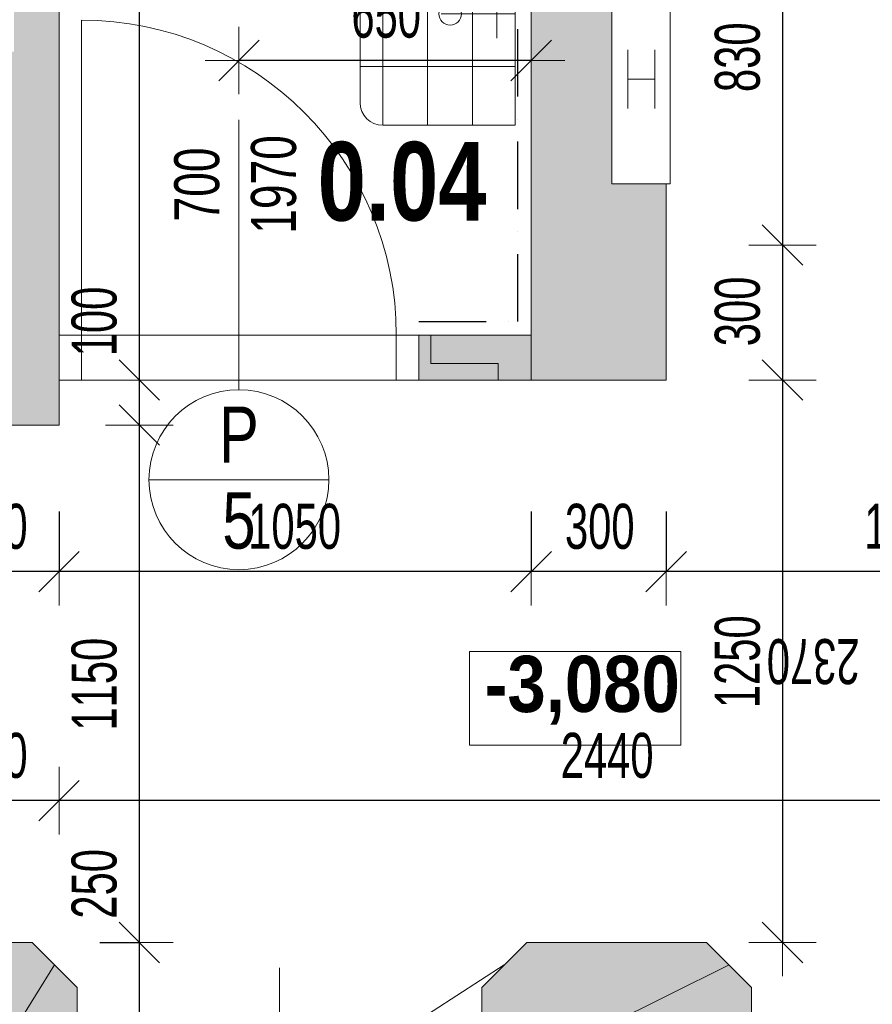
# Model space of a CAD drawing. Header units: millimetres. Extents: x -97971 to 48677, y -63570 to -5533.
# Tile 21 of 65: x -74864 to -72968, y -15074 to -12885. Entities that reach past the tile are written whole.
import ezdxf

# ---------------------------------------------------------------- set-up
doc = ezdxf.new("R2010")
doc.units = ezdxf.units.MM
doc.header["$PDMODE"] = 65
doc.linetypes.add('Carkovana 2x_1', pattern=[200, 150, -50])
doc.linetypes.add('Cerchovana_1', pattern=[250, 150, -50, 0, -50])
for name, color, linetype, lineweight in [('XR$1$1.PP - NÁVRH_1', 7, 'Continuous', 25), ('XR$2$KOTY_1', 7, 'Continuous', 25), ('XR$3$ZAŘIZOVÁKY_1', 7, 'Continuous', 25), ('XR$4$VÝPLNĚ_1', 7, 'Continuous', 25), ('XR$7$FILING ___1', 7, 'Continuous', 25)]:
    doc.layers.add(name, color=color, linetype=linetype, lineweight=lineweight)
doc.styles.add('ARIAL', font='ARIAL.TTF')
doc.styles.add('Arial Black', font='Arial Black')
doc.styles.add('ARIALNARROW', font='ARIALN.TTF')
doc.dimstyles.new('DIMSTYLE_3', dxfattribs={"dimtxt": 100, "dimasz": 150, "dimexe": 0, "dimexo": 0, "dimgap": 50, "dimtad": 2, "dimdec": 0, "dimrnd": 5, "dimzin": 12, "dimdsep": 46, "dimtxsty": 'ARIALNARROW', "dimblk1": 'ALL_ML_STRICH', "dimblk2": 'ALL_ML_STRICH', "dimsah": 1, "dimcen": 0, "dimclrd": 6, "dimclre": 6, "dimclrt": 6, "dimadec": 0, "dimazin": 0, "dimtfac": 1, "dimtdec": 0, "dimtix": 1, "dimtmove": 2, "dimatfit": 3, "dimfxl": 0, "dimtzin": 0, "dimlwd": 0, "dimlwe": 13, "dimarcsym": 0})
doc.dimstyles.new('DIMSTYLE_5', dxfattribs={"dimtxt": 100, "dimasz": 150, "dimexe": 0, "dimexo": 0, "dimgap": 50, "dimtad": 2, "dimdec": 0, "dimrnd": 5, "dimzin": 12, "dimdsep": 46, "dimtxsty": 'ARIALNARROW', "dimblk1": 'ALL_ML_STRICH', "dimblk2": 'ALL_ML_STRICH', "dimsah": 1, "dimcen": 0, "dimclrd": 6, "dimclre": 6, "dimclrt": 6, "dimadec": 0, "dimazin": 0, "dimtfac": 1, "dimtdec": 0, "dimtix": 1, "dimtmove": 2, "dimatfit": 3, "dimfxl": 0, "dimtvp": 1.2, "dimtzin": 0, "dimlwd": 0, "dimlwe": 13, "dimarcsym": 0})

# ---------------------------------------------------------------- blocks, each defined once
blk = doc.blocks.new('ALL_ML_STRICH')
at = {"color": 0, "linetype": 'ByBlock', "lineweight": -2}
for p, q in [((0, -0.5), (0, 0.5)), ((-0.3, -0.3), (0.3, 0.3)), ((-1, 0), (0.5, 0))]:
    blk.add_line(p, q, dxfattribs=at)
blk = doc.blocks.new('*D282')
at = {"layer": 'DEFPOINTS', "color": 6, "linetype": 'Continuous', "lineweight": 13}
for p in [(-72336.3, -14621.2), (-74776.3, -14936.3), (-72336.3, -14936.3)]:
    blk.add_point(p, dxfattribs=at)
at = {"layer": 'XR$2$KOTY_1', "color": 6, "linetype": 'Continuous', "lineweight": -2}
for p, q in [((-74776.3, -14621.2), (-74776.3, -14621.2)), ((-72336.3, -14621.2), (-74776.3, -14621.2)), ((-72336.3, -14621.2), (-72336.3, -14621.2))]:
    blk.add_line(p, q, dxfattribs=at)
at = {"layer": 'XR$2$KOTY_1', "color": 6, "linetype": 'Continuous', "lineweight": 13, "xscale": 150, "yscale": 150, "zscale": 150}
for p, rotation in [((-74776.3, -14621.2), 180), ((-72336.3, -14621.2), 360)]:
    blk.add_blockref('ALL_ML_STRICH', p, dxfattribs=dict(at, rotation=rotation))
at = {"layer": 'XR$2$KOTY_1', "color": 6, "linetype": 'Continuous', "lineweight": 13, "insert": (-73557.4, -14521.2), "char_height": 100, "width": 324.571, "attachment_point": 5, "style": 'ARIALNARROW'}
blk.add_mtext('\\W0.81;\\A1;{2440}', dxfattribs=at)
blk = doc.blocks.new('*D283')
at = {"layer": 'DEFPOINTS', "color": 6, "linetype": 'Continuous', "lineweight": 13}
for p in [(-74776.3, -14621.2), (-75075.9, -14936.3), (-74776.3, -14936.3)]:
    blk.add_point(p, dxfattribs=at)
at = {"layer": 'XR$2$KOTY_1', "color": 6, "linetype": 'Continuous', "lineweight": -2}
for p, q in [((-75075.9, -14621.2), (-75075.9, -14621.2)), ((-74776.3, -14621.2), (-75075.9, -14621.2)), ((-74776.3, -14621.2), (-74776.3, -14621.2))]:
    blk.add_line(p, q, dxfattribs=at)
at = {"layer": 'XR$2$KOTY_1', "color": 6, "linetype": 'Continuous', "lineweight": 13, "xscale": 150, "yscale": 150, "zscale": 150}
for p, rotation in [((-75075.9, -14621.2), 180), ((-74776.3, -14621.2), 360)]:
    blk.add_blockref('ALL_ML_STRICH', p, dxfattribs=dict(at, rotation=rotation))
at = {"layer": 'XR$2$KOTY_1', "color": 6, "linetype": 'Continuous', "lineweight": 13, "insert": (-74923.6, -14521.2), "char_height": 100, "width": 243.429, "attachment_point": 5, "style": 'ARIALNARROW'}
blk.add_mtext('\\W0.81;\\A1;{300}', dxfattribs=at)
blk = doc.blocks.new('*D293')
at = {"layer": 'DEFPOINTS', "color": 6, "linetype": 'Continuous', "lineweight": 13}
for p in [(-73426.3, -12556.3), (-73167.3, -12556.3), (-73426.3, -13386.3)]:
    blk.add_point(p, dxfattribs=at)
at = {"layer": 'XR$2$KOTY_1', "color": 6, "linetype": 'Continuous', "lineweight": -2}
for p, q in [((-73167.3, -12556.3), (-73167.3, -12556.3)), ((-73167.3, -12556.3), (-73167.3, -13386.3)), ((-73167.3, -13386.3), (-73167.3, -13386.3))]:
    blk.add_line(p, q, dxfattribs=at)
at = {"layer": 'XR$2$KOTY_1', "color": 6, "linetype": 'Continuous', "lineweight": 13, "xscale": 150, "yscale": 150, "zscale": 150}
for p, rotation in [((-73167.3, -12556.3), 90), ((-73167.3, -13386.3), 270)]:
    blk.add_blockref('ALL_ML_STRICH', p, dxfattribs=dict(at, rotation=rotation))
at = {"layer": 'XR$2$KOTY_1', "color": 6, "linetype": 'Continuous', "lineweight": 13, "insert": (-73267.3, -12968.8), "char_height": 100, "width": 243.429, "attachment_point": 5, "rotation": 90, "style": 'ARIALNARROW'}
blk.add_mtext('\\W0.81;\\A1;{830}', dxfattribs=at)
blk = doc.blocks.new('*D294')
at = {"layer": 'DEFPOINTS', "color": 6, "linetype": 'Continuous', "lineweight": 13}
for p in [(-73426.3, -13386.3), (-73167.3, -13386.3), (-73426.3, -13686.3)]:
    blk.add_point(p, dxfattribs=at)
at = {"layer": 'XR$2$KOTY_1', "color": 6, "linetype": 'Continuous', "lineweight": -2}
for p, q in [((-73167.3, -13386.3), (-73167.3, -13386.3)), ((-73167.3, -13386.3), (-73167.3, -13686.3)), ((-73167.3, -13686.3), (-73167.3, -13686.3))]:
    blk.add_line(p, q, dxfattribs=at)
at = {"layer": 'XR$2$KOTY_1', "color": 6, "linetype": 'Continuous', "lineweight": 13, "xscale": 150, "yscale": 150, "zscale": 150}
for p, rotation in [((-73167.3, -13386.3), 90), ((-73167.3, -13686.3), 270)]:
    blk.add_blockref('ALL_ML_STRICH', p, dxfattribs=dict(at, rotation=rotation))
at = {"layer": 'XR$2$KOTY_1', "color": 6, "linetype": 'Continuous', "lineweight": 13, "insert": (-73267.3, -13533.8), "char_height": 100, "width": 243.429, "attachment_point": 5, "rotation": 90, "style": 'ARIALNARROW'}
blk.add_mtext('\\W0.81;\\A1;{300}', dxfattribs=at)
blk = doc.blocks.new('*D295')
at = {"layer": 'DEFPOINTS', "color": 6, "linetype": 'Continuous', "lineweight": 13}
for p in [(-73426.3, -13686.3), (-73167.3, -13686.3), (-73282.4, -14936.3)]:
    blk.add_point(p, dxfattribs=at)
at = {"layer": 'XR$2$KOTY_1', "color": 6, "linetype": 'Continuous', "lineweight": -2}
for p, q in [((-73167.3, -13686.3), (-73167.3, -13686.3)), ((-73167.3, -13686.3), (-73167.3, -14936.3)), ((-73167.3, -14936.3), (-73167.3, -14936.3))]:
    blk.add_line(p, q, dxfattribs=at)
at = {"layer": 'XR$2$KOTY_1', "color": 6, "linetype": 'Continuous', "lineweight": 13, "xscale": 150, "yscale": 150, "zscale": 150}
for p, rotation in [((-73167.3, -13686.3), 90), ((-73167.3, -14936.3), 270)]:
    blk.add_blockref('ALL_ML_STRICH', p, dxfattribs=dict(at, rotation=rotation))
at = {"layer": 'XR$2$KOTY_1', "color": 6, "linetype": 'Continuous', "lineweight": 13, "insert": (-73267.3, -14312.4), "char_height": 100, "width": 324.571, "attachment_point": 5, "rotation": 90, "style": 'ARIALNARROW'}
blk.add_mtext('\\W0.81;\\A1;{1250}', dxfattribs=at)
blk = doc.blocks.new('*D302')
at = {"layer": 'DEFPOINTS', "color": 6, "linetype": 'Continuous', "lineweight": 13}
for p in [(-74597.8, -10986.3), (-74557, -10986.3), (-74776.3, -13686.3)]:
    blk.add_point(p, dxfattribs=at)
at = {"layer": 'XR$2$KOTY_1', "color": 6, "linetype": 'Continuous', "lineweight": -2}
for p, q in [((-74643.7, -10986.3), (-74597.8, -10986.3)), ((-74597.8, -10986.3), (-74597.8, -13686.3)), ((-74597.8, -13686.3), (-74597.8, -13686.3))]:
    blk.add_line(p, q, dxfattribs=at)
at = {"layer": 'XR$2$KOTY_1', "color": 6, "linetype": 'Continuous', "lineweight": 13, "xscale": 150, "yscale": 150, "zscale": 150}
for p, rotation in [((-74597.8, -10986.3), 90), ((-74597.8, -13686.3), 270)]:
    blk.add_blockref('ALL_ML_STRICH', p, dxfattribs=dict(at, rotation=rotation))
at = {"layer": 'XR$2$KOTY_1', "color": 6, "linetype": 'Continuous', "lineweight": 13, "insert": (-74697.8, -12337.4), "char_height": 100, "width": 324.571, "attachment_point": 5, "rotation": 90, "style": 'ARIALNARROW'}
blk.add_mtext('\\W0.81;\\A1;{2700}', dxfattribs=at)
blk = doc.blocks.new('*D303')
at = {"layer": 'DEFPOINTS', "color": 6, "linetype": 'Continuous', "lineweight": 13}
for p in [(-74776.3, -13686.3), (-74597.8, -13686.3), (-74776.3, -13786.3)]:
    blk.add_point(p, dxfattribs=at)
at = {"layer": 'XR$2$KOTY_1', "color": 6, "linetype": 'Continuous', "lineweight": -2}
for p, q in [((-74597.8, -13686.3), (-74597.8, -13686.3)), ((-74597.8, -13686.3), (-74597.8, -13786.3)), ((-74597.8, -13786.3), (-74597.8, -13786.3))]:
    blk.add_line(p, q, dxfattribs=at)
at = {"layer": 'XR$2$KOTY_1', "color": 6, "linetype": 'Continuous', "lineweight": 13, "xscale": 150, "yscale": 150, "zscale": 150}
for p, rotation in [((-74597.8, -13686.3), 90), ((-74597.8, -13786.3), 270)]:
    blk.add_blockref('ALL_ML_STRICH', p, dxfattribs=dict(at, rotation=rotation))
at = {"layer": 'XR$2$KOTY_1', "color": 6, "linetype": 'Continuous', "lineweight": 13, "insert": (-74697.8, -13556.1), "char_height": 100, "width": 243.429, "attachment_point": 5, "rotation": 90, "style": 'ARIALNARROW'}
blk.add_mtext('\\W0.81;\\A1;{100}', dxfattribs=at)
blk = doc.blocks.new('*D304')
at = {"layer": 'DEFPOINTS', "color": 6, "linetype": 'Continuous', "lineweight": 13}
for p in [(-74776.3, -13786.3), (-74597.8, -13786.3), (-74736.3, -14936.3)]:
    blk.add_point(p, dxfattribs=at)
at = {"layer": 'XR$2$KOTY_1', "color": 6, "linetype": 'Continuous', "lineweight": -2}
for p, q in [((-74597.8, -13786.3), (-74597.8, -13786.3)), ((-74597.8, -13786.3), (-74597.8, -14936.3)), ((-74685.9, -14936.3), (-74597.8, -14936.3))]:
    blk.add_line(p, q, dxfattribs=at)
at = {"layer": 'XR$2$KOTY_1', "color": 6, "linetype": 'Continuous', "lineweight": 13, "xscale": 150, "yscale": 150, "zscale": 150}
for p, rotation in [((-74597.8, -13786.3), 90), ((-74597.8, -14936.3), 270)]:
    blk.add_blockref('ALL_ML_STRICH', p, dxfattribs=dict(at, rotation=rotation))
at = {"layer": 'XR$2$KOTY_1', "color": 6, "linetype": 'Continuous', "lineweight": 13, "insert": (-74697.8, -14362.4), "char_height": 100, "width": 324.571, "attachment_point": 5, "rotation": 90, "style": 'ARIALNARROW'}
blk.add_mtext('\\W0.81;\\A1;{1150}', dxfattribs=at)
blk = doc.blocks.new('*D305')
at = {"layer": 'DEFPOINTS', "color": 6, "linetype": 'Continuous', "lineweight": 13}
for p in [(-74736.3, -14936.3), (-74597.8, -14936.3), (-74736.3, -15186.3)]:
    blk.add_point(p, dxfattribs=at)
at = {"layer": 'XR$2$KOTY_1', "color": 6, "linetype": 'Continuous', "lineweight": -2}
for p, q in [((-74685.9, -14936.3), (-74597.8, -14936.3)), ((-74597.8, -14936.3), (-74597.8, -15186.3)), ((-74597.8, -15186.3), (-74597.8, -15186.3))]:
    blk.add_line(p, q, dxfattribs=at)
at = {"layer": 'XR$2$KOTY_1', "color": 6, "linetype": 'Continuous', "lineweight": 13, "xscale": 150, "yscale": 150, "zscale": 150}
for p, rotation in [((-74597.8, -14936.3), 90), ((-74597.8, -15186.3), 270)]:
    blk.add_blockref('ALL_ML_STRICH', p, dxfattribs=dict(at, rotation=rotation))
at = {"layer": 'XR$2$KOTY_1', "color": 6, "linetype": 'Continuous', "lineweight": 13, "insert": (-74697.8, -14806.1), "char_height": 100, "width": 243.429, "attachment_point": 5, "rotation": 90, "style": 'ARIALNARROW'}
blk.add_mtext('\\W0.81;\\A1;{250}', dxfattribs=at)
blk = doc.blocks.new('*D315')
at = {"layer": 'DEFPOINTS', "color": 6, "linetype": 'Continuous', "lineweight": 13}
for p in [(-73426.3, -13686.3), (-72336.3, -13736.3), (-72336.3, -14112.1)]:
    blk.add_point(p, dxfattribs=at)
at = {"layer": 'XR$2$KOTY_1', "color": 6, "linetype": 'Continuous', "lineweight": -2}
for p, q in [((-73426.3, -13978.5), (-73426.3, -14112.1)), ((-72336.3, -14112.1), (-73426.3, -14112.1)), ((-72336.3, -14112.3), (-72336.3, -14112.1))]:
    blk.add_line(p, q, dxfattribs=at)
at = {"layer": 'XR$2$KOTY_1', "color": 6, "linetype": 'Continuous', "lineweight": 13, "xscale": 150, "yscale": 150, "zscale": 150}
for p, rotation in [((-73426.3, -14112.1), 180), ((-72336.3, -14112.1), 360)]:
    blk.add_blockref('ALL_ML_STRICH', p, dxfattribs=dict(at, rotation=rotation))
at = {"layer": 'XR$2$KOTY_1', "color": 6, "linetype": 'Continuous', "lineweight": 13, "insert": (-72882.4, -14012.1), "char_height": 100, "width": 324.571, "attachment_point": 5, "style": 'ARIALNARROW'}
blk.add_mtext('\\W0.81;\\A1;{1090}', dxfattribs=at)
at = {"layer": 'XR$2$KOTY_1', "color": 6, "linetype": 'Continuous', "lineweight": 13, "insert": (-72996, -14362.1), "char_height": 100, "width": 5, "attachment_point": 1, "rotation": 180, "line_spacing_factor": 0.60241, "style": 'ARIALNARROW'}
blk.add_mtext('\\W0.81;2370', dxfattribs=at)
blk = doc.blocks.new('*D316')
at = {"layer": 'DEFPOINTS', "color": 6, "linetype": 'Continuous', "lineweight": 13}
for p in [(-73726.3, -13686.3), (-73426.3, -13686.3), (-73426.3, -14112.1)]:
    blk.add_point(p, dxfattribs=at)
at = {"layer": 'XR$2$KOTY_1', "color": 6, "linetype": 'Continuous', "lineweight": -2}
for p, q in [((-73726.3, -13978.5), (-73726.3, -14112.1)), ((-73426.3, -13978.5), (-73426.3, -14112.1)), ((-73426.3, -14112.1), (-73726.3, -14112.1))]:
    blk.add_line(p, q, dxfattribs=at)
at = {"layer": 'XR$2$KOTY_1', "color": 6, "linetype": 'Continuous', "lineweight": 13, "xscale": 150, "yscale": 150, "zscale": 150}
for p, rotation in [((-73726.3, -14112.1), 180), ((-73426.3, -14112.1), 360)]:
    blk.add_blockref('ALL_ML_STRICH', p, dxfattribs=dict(at, rotation=rotation))
at = {"layer": 'XR$2$KOTY_1', "color": 6, "linetype": 'Continuous', "lineweight": 13, "insert": (-73573.8, -14012.1), "char_height": 100, "width": 243.429, "attachment_point": 5, "style": 'ARIALNARROW'}
blk.add_mtext('\\W0.81;\\A1;{300}', dxfattribs=at)
blk = doc.blocks.new('*D317')
at = {"layer": 'DEFPOINTS', "color": 6, "linetype": 'Continuous', "lineweight": 13}
for p in [(-73726.3, -13686.3), (-74776.3, -13786.3), (-73726.3, -14112.1)]:
    blk.add_point(p, dxfattribs=at)
at = {"layer": 'XR$2$KOTY_1', "color": 6, "linetype": 'Continuous', "lineweight": -2}
for p, q in [((-74776.3, -13978.5), (-74776.3, -14112.1)), ((-73726.3, -13978.5), (-73726.3, -14112.1)), ((-73726.3, -14112.1), (-74776.3, -14112.1))]:
    blk.add_line(p, q, dxfattribs=at)
at = {"layer": 'XR$2$KOTY_1', "color": 6, "linetype": 'Continuous', "lineweight": 13, "xscale": 150, "yscale": 150, "zscale": 150}
for p, rotation in [((-74776.3, -14112.1), 180), ((-73726.3, -14112.1), 360)]:
    blk.add_blockref('ALL_ML_STRICH', p, dxfattribs=dict(at, rotation=rotation))
at = {"layer": 'XR$2$KOTY_1', "color": 6, "linetype": 'Continuous', "lineweight": 13, "insert": (-74252.4, -14012.1), "char_height": 100, "width": 324.571, "attachment_point": 5, "style": 'ARIALNARROW'}
blk.add_mtext('\\W0.81;\\A1;{1050}', dxfattribs=at)
blk = doc.blocks.new('*D318')
at = {"layer": 'DEFPOINTS', "color": 6, "linetype": 'Continuous', "lineweight": 13}
for p in [(-75075.9, -13786.3), (-74776.3, -13786.3), (-74776.3, -14112.1)]:
    blk.add_point(p, dxfattribs=at)
at = {"layer": 'XR$2$KOTY_1', "color": 6, "linetype": 'Continuous', "lineweight": -2}
for p, q in [((-75075.9, -13978.5), (-75075.9, -14112.1)), ((-74776.3, -13978.5), (-74776.3, -14112.1)), ((-74776.3, -14112.1), (-75075.9, -14112.1))]:
    blk.add_line(p, q, dxfattribs=at)
at = {"layer": 'XR$2$KOTY_1', "color": 6, "linetype": 'Continuous', "lineweight": 13, "xscale": 150, "yscale": 150, "zscale": 150}
for p, rotation in [((-75075.9, -14112.1), 180), ((-74776.3, -14112.1), 360)]:
    blk.add_blockref('ALL_ML_STRICH', p, dxfattribs=dict(at, rotation=rotation))
at = {"layer": 'XR$2$KOTY_1', "color": 6, "linetype": 'Continuous', "lineweight": 13, "insert": (-74923.6, -14012.1), "char_height": 100, "width": 243.429, "attachment_point": 5, "style": 'ARIALNARROW'}
blk.add_mtext('\\W0.81;\\A1;{300}', dxfattribs=at)
blk = doc.blocks.new('*D339')
at = {"layer": 'DEFPOINTS', "color": 6, "linetype": 'Continuous', "lineweight": 13}
for p in [(-73726.3, -12975.9), (-74376.3, -13107.8), (-73726.3, -13586.3)]:
    blk.add_point(p, dxfattribs=at)
at = {"layer": 'XR$2$KOTY_1', "color": 6, "linetype": 'Continuous', "lineweight": -2}
for p, q in [((-74376.3, -12975.9), (-74376.3, -12975.9)), ((-73726.3, -12975.9), (-74376.3, -12975.9)), ((-73726.3, -12975.9), (-73726.3, -12975.9))]:
    blk.add_line(p, q, dxfattribs=at)
at = {"layer": 'XR$2$KOTY_1', "color": 6, "linetype": 'Continuous', "lineweight": 13, "xscale": 150, "yscale": 150, "zscale": 150}
for p, rotation in [((-74376.3, -12975.9), 180), ((-73726.3, -12975.9), 360)]:
    blk.add_blockref('ALL_ML_STRICH', p, dxfattribs=dict(at, rotation=rotation))
at = {"layer": 'XR$2$KOTY_1', "color": 6, "linetype": 'Continuous', "lineweight": 13, "insert": (-74048.8, -12875.9), "char_height": 100, "width": 243.429, "attachment_point": 5, "style": 'ARIALNARROW'}
blk.add_mtext('\\W0.81;\\A1;{650}', dxfattribs=at)
blk = doc.blocks.new('KOMPLEXNÍ OBJEKT_45')
at = {"layer": 'XR$3$ZAŘIZOVÁKY_1', "color": 251, "linetype": 'Continuous', "lineweight": 13}
for p, q in [((-73761.6, -12625), (-74056.6, -12625)), ((-74056.6, -12625), (-74056.6, -13120)), ((-73781.6, -12625), (-74056.6, -12625)), ((-73956.6, -12625), (-73956.6, -13120)), ((-73856.6, -12625), (-73856.6, -13120)), ((-73761.6, -13120), (-73761.6, -12625)), ((-74106.6, -12675), (-74106.6, -13070)), ((-74106.6, -12755.4), (-73761.6, -12755.4)), ((-73802.5, -12818.8), (-73802.5, -12872.5)), ((-73781.6, -12872.5), (-73926.6, -12872.5)), ((-73761.6, -12872.5), (-73906.6, -12872.5)), ((-73802.5, -12926.3), (-73802.5, -12872.5)), ((-74106.6, -12989.7), (-73761.6, -12989.7)), ((-74056.6, -13120), (-73761.6, -13120)), ((-74056.6, -13120), (-73781.6, -13120))]:
    blk.add_line(p, q, dxfattribs=at)
blk.add_circle((-73906.6, -12872.5), 25, dxfattribs=at)
for centre, start, end in [((-74056.6, -12675), 90, 180), ((-74056.6, -13070), 180, 270)]:
    blk.add_arc(centre, 50, start, end, dxfattribs=at)

msp = doc.modelspace()

# ---------------------------------------------------------------- hatches: boundary and pattern name
at = {"layer": 'XR$7$FILING ___1', "linetype": 'Carkovana 2x_1', "lineweight": 50}
for points in [[(-75076.3, -13786.3), (-74776.3, -13786.3), (-74776.3, -9886.3), (-71886.3, -9886.3), (-71886.3, -9436.3), (-76965.7, -9436.3), (-76965.7, -9886.3), (-75076.3, -9886.3), (-75076.3, -10036.5), (-75026.3, -10036.5), (-75026.3, -10536.5), (-75076.3, -10536.5), (-75076.3, -12056.3), (-74876.3, -12056.3), (-74876.3, -12956.3), (-74946.3, -12956.3), (-74946.3, -13436.3), (-75076.3, -13436.3)], [(-79091.3, -21496.3), (-79091.3, -15536.3), (-74736.3, -15536.3), (-74736.3, -15036.3), (-74836.3, -14936.3), (-75246.3, -14936.3), (-75246.3, -15386.3), (-76146.3, -15386.3), (-76146.3, -14936.3), (-81466.3, -14936.3), (-81466.3, -11956.3), (-81166.3, -11956.3), (-81166.3, -11506.3), (-82283.2, -11506.3), (-82283.2, -11956.3), (-81916.3, -11956.3), (-81916.3, -14936.3), (-82204.3, -14936.3), (-82204.3, -15536.3), (-79691.3, -15536.3), (-79691.3, -21496.3), (-79939.5, -21496.3), (-79939.5, -21946.3), (-78491.3, -21946.3), (-78491.3, -21496.3)]]:
    msp.add_hatch(color=254, dxfattribs=at).paths.add_polyline_path(points)
at = {"layer": 'XR$7$FILING ___1', "linetype": 'Continuous', "lineweight": 50}
for points in [[(-73726.3, -13686.3), (-73426.3, -13686.3), (-73426.3, -13250.3), (-73547, -13250.3), (-73547, -12800.3), (-73426.3, -12800.3), (-73426.3, -10886.3), (-73726.3, -10886.3)], [(-73236.3, -15536.3), (-73236.3, -15036.3), (-73336.3, -14936.3), (-73736.3, -14936.3), (-73836.3, -15036.3), (-73836.3, -15536.3)]]:
    msp.add_hatch(color=254, dxfattribs=at).paths.add_polyline_path(points)
at = {"layer": 'XR$7$FILING ___1', "linetype": 'Continuous', "lineweight": 13}
msp.add_hatch(color=11, dxfattribs=at).paths.add_polyline_path([(-73726.3, -13686.3), (-73726.3, -13586.3), (-73976.3, -13586.3), (-73976.3, -13686.3)], flags=0)
h = msp.add_hatch(dxfattribs=at)
h.set_pattern_fill('VZOR', scale=150, style=0, pattern_type=2)
h.set_pattern_definition([(0, (300, 300), (150, 150), [150, -150]), (90, (300, 300), (-150, 150), [150, -150])])
h.paths.add_polyline_path([(-73726.3, -13686.3), (-73726.3, -13586.3), (-73976.3, -13586.3), (-73976.3, -13686.3)], flags=0)

# ---------------------------------------------------------------- linework, layer by layer
at = {"layer": 'XR$1$1.PP - NÁVRH_1', "color": 14, "linetype": 'Continuous', "lineweight": 13}
for p, q in [((-74776.3, -9886.3), (-74776.3, -13786.3)), ((-73726.3, -13586.3), (-73726.3, -10886.3)), ((-73547, -13250.3), (-73547, -12800.3)), ((-73426.3, -13250.3), (-73547, -13250.3)), ((-73426.3, -13686.3), (-73426.3, -13250.3)), ((-73976.3, -13686.3), (-73976.3, -13586.3)), ((-73976.3, -13586.3), (-73726.3, -13586.3)), ((-73726.3, -13586.3), (-73726.3, -13686.3)), ((-73726.3, -13686.3), (-73976.3, -13686.3)), ((-73426.3, -13686.3), (-73726.3, -13686.3)), ((-74776.3, -13786.3), (-75076.3, -13786.3)), ((-74836.3, -14936.3), (-75246.3, -14936.3)), ((-74736.3, -15036.3), (-74836.3, -14936.3)), ((-73836.3, -15036.3), (-73736.3, -14936.3)), ((-73736.3, -14936.3), (-73336.3, -14936.3)), ((-73236.3, -15036.3), (-73336.3, -14936.3)), ((-74736.3, -15036.3), (-74736.3, -15536.3)), ((-73836.3, -15036.3), (-73836.3, -15536.3)), ((-73236.3, -15036.3), (-73236.3, -15536.3))]:
    msp.add_line(p, q, dxfattribs=at)
at = {"layer": 'XR$1$1.PP - NÁVRH_1', "color": 6, "linetype": 'Continuous', "lineweight": 13}
msp.add_lwpolyline([(-73863.5, -14498.1), (-73393.5, -14498.1), (-73393.5, -14289.7), (-73863.5, -14289.7), (-73863.5, -14498.1)], dxfattribs=at)
at = {"layer": 'XR$2$KOTY_1', "color": 3, "linetype": 'Continuous', "lineweight": 13}
msp.add_line((-74176.3, -13907.8), (-74576.3, -13907.8), dxfattribs=at)
at = {"layer": 'XR$2$KOTY_1', "color": 7, "linetype": 'Continuous', "lineweight": 13}
for p, q in [((-73286.3, -14986.3), (-75459.7, -16063.4)), ((-75459.7, -16063.4), (-73786.3, -14986.3)), ((-75459.7, -16063.4), (-74786.3, -14986.3))]:
    msp.add_line(p, q, dxfattribs=at)
at = {"layer": 'XR$2$KOTY_1', "color": 3, "linetype": 'Continuous', "lineweight": 13}
msp.add_circle((-74376.3, -13907.8), 200, dxfattribs=at)
at = {"layer": 'XR$3$ZAŘIZOVÁKY_1', "color": 7, "linetype": 'Continuous', "lineweight": 13}
for p, q in [((-73547, -13250.3), (-73547, -12800.3)), ((-73417, -13250.3), (-73417, -12800.3)), ((-73511.2, -13082.7), (-73511.2, -12952.7)), ((-73451.2, -13082.7), (-73451.2, -12952.7)), ((-73451.2, -13017.7), (-73511.2, -13017.7)), ((-73537, -13250.3), (-73547, -13250.3)), ((-73537, -13250.3), (-73417, -13250.3))]:
    msp.add_line(p, q, dxfattribs=at)
at = {"layer": 'XR$4$VÝPLNĚ_1', "color": 132, "linetype": 'Continuous', "lineweight": 13}
for p, q in [((-74726.3, -13586.3), (-74726.3, -12886.3)), ((-74376.3, -13107.8), (-74376.3, -13707.8)), ((-73976.3, -13586.3), (-74776.3, -13586.3)), ((-74726.3, -13686.3), (-74726.3, -13586.3)), ((-74026.3, -13686.3), (-74026.3, -13586.3)), ((-73976.3, -13686.3), (-74776.3, -13686.3)), ((-74286.3, -14993), (-74286.3, -16010.1))]:
    msp.add_line(p, q, dxfattribs=at)
msp.add_arc((-74726.3, -13586.3), 700, 0, 90, dxfattribs=at)
at = {"layer": 'XR$7$FILING ___1', "color": 7, "linetype": 'Cerchovana_1', "lineweight": 25}
for p, q in [((-73756.3, -13556.3), (-73756.3, -12625)), ((-73976.3, -13556.3), (-73756.3, -13556.3))]:
    msp.add_line(p, q, dxfattribs=at)

# ---------------------------------------------------------------- block references
at = {"layer": 'XR$3$ZAŘIZOVÁKY_1', "color": 251, "linetype": 'Continuous', "lineweight": 13}
msp.add_blockref('KOMPLEXNÍ OBJEKT_45', (0, 0), dxfattribs=at)

# ---------------------------------------------------------------- texts
at = {"layer": 'XR$1$1.PP - NÁVRH_1', "color": 7, "linetype": 'Continuous', "lineweight": 35, "insert": (-74201.2, -13334.4), "char_height": 175, "width": 456.843, "attachment_point": 7, "style": 'Arial Black'}
msp.add_mtext('\\W0.69;0.04', dxfattribs=at)
at = {"layer": 'XR$1$1.PP - NÁVRH_1', "color": 6, "linetype": 'Continuous', "lineweight": 13, "insert": (-73830.2, -14452.2), "char_height": 125, "width": 503.594, "attachment_point": 7, "style": 'ARIALNARROW'}
msp.add_mtext('\\W1.07;\\fArial Narrow|i0|b1|c0|p0;-3,080', dxfattribs=at)
at = {"layer": 'XR$2$KOTY_1', "color": 7, "linetype": 'Continuous', "lineweight": 13, "insert": (-74520.1, -13251.6), "char_height": 100, "width": 272.279, "attachment_point": 2, "rotation": 90, "line_spacing_factor": 1.024096, "style": 'ARIALNARROW'}
msp.add_mtext('\\W0.86;700\\P1970', dxfattribs=at)
at = {"layer": 'XR$2$KOTY_1', "color": 3, "linetype": 'Continuous', "lineweight": 25, "char_height": 125, "attachment_point": 5, "style": 'ARIAL'}
for s, insert, width in [('\\W0.76;P', (-74376.3, -13807.8), 137.177), ('\\W0.76;5', (-74376.3, -13999.4), 122.931)]:
    msp.add_mtext(s, dxfattribs=dict(at, insert=insert, width=width))

# ---------------------------------------------------------------- dimensions: what is measured, and where the dimension line sits
at = {"layer": 'XR$2$KOTY_1', "color": 6, "linetype": 'Continuous', "lineweight": 13}
for base, p1, p2, angle, dimstyle, picture, middle in [((-74597.8, -13686.3), (-74643.7, -10986.3), (-74597.8, -13686.3), 270, 'DIMSTYLE_3', '*D302', (-74697.8, -12337.4)), ((-73167.3, -13386.3), (-73167.3, -12556.3), (-73167.3, -13386.3), 270, 'DIMSTYLE_3', '*D293', (-73267.3, -12968.8)), ((-74376.3, -12975.9), (-73726.3, -12975.9), (-74376.3, -12975.9), 180, 'DIMSTYLE_3', '*D339', (-74048.8, -12875.9)), ((-73167.3, -13686.3), (-73167.3, -13386.3), (-73167.3, -13686.3), 270, 'DIMSTYLE_3', '*D294', (-73267.3, -13533.8)), ((-74597.8, -13786.3), (-74597.8, -13686.3), (-74597.8, -13786.3), 270, 'DIMSTYLE_5', '*D303', (-74697.8, -13556.1)), ((-73167.3, -14936.3), (-73167.3, -13686.3), (-73167.3, -14936.3), 270, 'DIMSTYLE_3', '*D295', (-73267.3, -14312.4)), ((-74776.3, -14112.1), (-73726.3, -13978.5), (-74776.3, -13978.5), 180, 'DIMSTYLE_3', '*D317', (-74252.4, -14012.1)), ((-73726.3, -14112.1), (-73426.3, -13978.5), (-73726.3, -13978.5), 180, 'DIMSTYLE_3', '*D316', (-73573.8, -14012.1)), ((-74597.8, -14936.3), (-74597.8, -13786.3), (-74685.9, -14936.3), 270, 'DIMSTYLE_3', '*D304', (-74697.8, -14362.4)), ((-75075.9, -14112.1), (-74776.3, -13978.5), (-75075.9, -13978.5), 180, 'DIMSTYLE_3', '*D318', (-74923.6, -14012.1)), ((-75075.9, -14621.2), (-74776.3, -14621.2), (-75075.9, -14621.2), 180, 'DIMSTYLE_3', '*D283', (-74923.6, -14521.2)), ((-74776.3, -14621.2), (-72336.3, -14621.2), (-74776.3, -14621.2), 180, 'DIMSTYLE_3', '*D282', (-73557.4, -14521.2)), ((-74597.8, -15186.3), (-74685.9, -14936.3), (-74597.8, -15186.3), 270, 'DIMSTYLE_3', '*D305', (-74697.8, -14806.1))]:
    dim = msp.add_linear_dim(base=base, p1=p1, p2=p2, angle=angle, dimstyle=dimstyle, override={"dimpost": '<>', "dimclrd": 6, "dimclre": 6, "dimclrt": 6, "dimlwd": 0, "dimlwe": 13}, dxfattribs=at)
    dim.commit()
    dim.dimension.update_dxf_attribs({"geometry": picture, "text_midpoint": middle, "dimtype": 160})
dim = msp.add_linear_dim(base=(-73426.3, -14112.1), p1=(-72336.3, -14112.3), p2=(-73426.3, -13978.5), angle=180, text='<>\\X\\W0.81;2370', dimstyle='DIMSTYLE_3', override={"dimpost": '<>', "dimclrd": 6, "dimclre": 6, "dimclrt": 6, "dimlwd": 0, "dimlwe": 13}, dxfattribs=at)
dim.commit()
dim.dimension.update_dxf_attribs({"geometry": '*D315', "text_midpoint": (-72882.4, -14012.1), "dimtype": 160})

doc.saveas('drawing.dxf')
